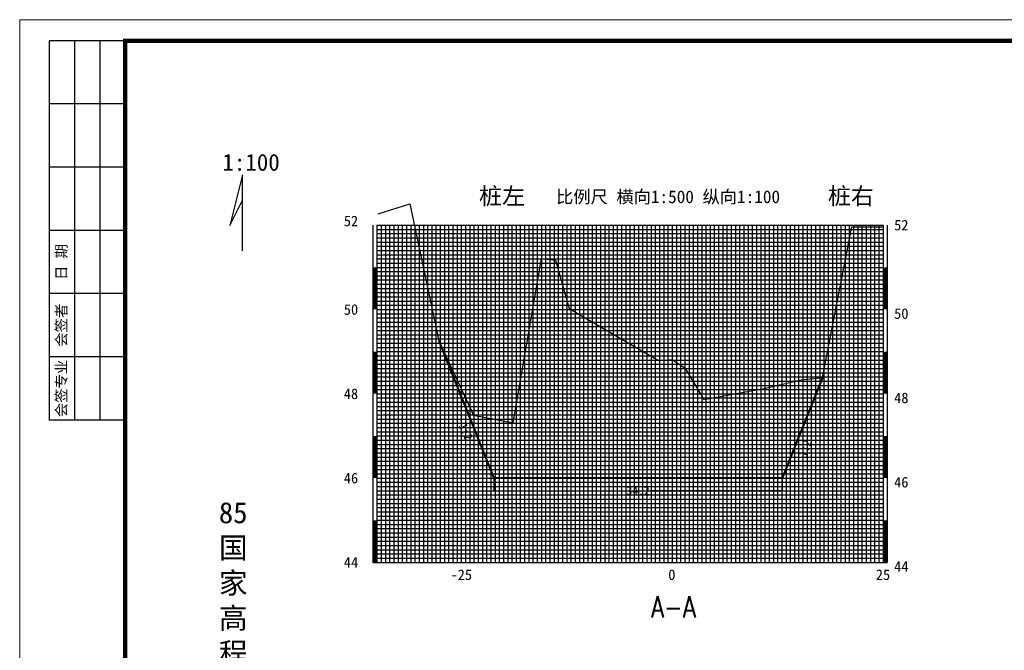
# Model space of a CAD drawing. Extents: x 555481 to 559434, y 3811529 to 3812446.
# Tile 9 of 37: x 555481 to 555715, y 3812296 to 3812446. Entities that reach past the tile are written whole.
import ezdxf
from ezdxf.enums import TextEntityAlignment as Align

# ---------------------------------------------------------------- set-up
doc = ezdxf.new("R2010")
doc.units = 0
doc.header["$LTSCALE"] = 0.5
doc.header["$PDSIZE"] = 0.2
doc.layers.get('0').update_dxf_attribs({"linetype": 'CONTINUOUS'})
doc.layers.get('Defpoints').update_dxf_attribs({"linetype": 'CONTINUOUS'})
for name, color, linetype in [('BGC', 7, 'CONTINUOUS'), ('DFG', 3, 'CONTINUOUS'), ('DMX', 1, 'CONTINUOUS'), ('XFG', 8, 'CONTINUOUS'), ('图副注记', 255, 'CONTINUOUS'), ('标注', 7, 'CONTINUOUS')]:
    doc.layers.add(name, color=color, linetype=linetype)
doc.layers.add('设计断面', color=4, linetype='CONTINUOUS', lineweight=40)
doc.styles.add('HT', font='simhei.ttf')
doc.styles.add('HZ', font='rs.shx', dxfattribs={"width": 0.8, "bigfont": 'hztxt.shx'})
doc.styles.get("Standard").update_dxf_attribs({"font": 'rs.shx', "bigfont": 'hztxt.shx'})
doc.styles.add('宋体', font='txt')
doc.dimstyles.get("Standard").update_dxf_attribs({"dimtxt": 0.18, "dimasz": 0.18, "dimexe": 0.18, "dimexo": 0.0625, "dimgap": 0.09, "dimtad": 0, "dimtih": 1, "dimtoh": 1, "dimdec": 4, "dimzin": 0, "dimdsep": 46, "dimtxsty": 'Standard', "dimcen": 0.09, "dimadec": 0, "dimazin": 0, "dimtfac": 1, "dimtdec": 4, "dimtofl": 0, "dimtmove": 0, "dimatfit": 3, "dimfxl": 0, "dimtolj": 1, "dimtzin": 0, "dimarcsym": 0})

# ---------------------------------------------------------------- blocks, each defined once
blk = doc.blocks.new('_ArchTick')
at = {"color": 0, "linetype": 'ByBlock', "const_width": 0.15}
blk.add_lwpolyline([(-0.5, -0.5), (0.5, 0.5)], dxfattribs=at)
blk = doc.blocks.new('*D19')
at = {"layer": 'Defpoints', "color": 0, "linetype": 'Continuous', "transparency": 16777216}
for p in [(555593.5880116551, 3812336.757535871), (555661.9367178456, 3812336.757535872), (555661.9367178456, 3812333.757535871)]:
    blk.add_point(p, dxfattribs=at)
at = {"layer": '标注', "color": 0, "linetype": 'Continuous', "lineweight": -2, "transparency": 16777216}
for p, q in [((555593.5880116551, 3812336.695035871), (555593.5880116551, 3812333.577535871)), ((555661.9367178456, 3812336.695035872), (555661.9367178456, 3812333.577535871)), ((555593.5880116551, 3812333.757535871), (555624.9852139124, 3812333.757535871)), ((555661.9367178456, 3812333.757535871), (555630.5395155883, 3812333.757535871))]:
    blk.add_line(p, q, dxfattribs=at)
at = {"layer": '标注', "color": 0, "linetype": 'Continuous', "lineweight": -2, "transparency": 16777216, "xscale": 0.5, "yscale": 0.5, "zscale": 0.5, "rotation": 180}
blk.add_blockref('_ArchTick', (555593.5880116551, 3812333.757535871), dxfattribs=at)
at = {"layer": '标注', "color": 0, "linetype": 'Continuous', "lineweight": -2, "transparency": 16777216, "xscale": 0.5, "yscale": 0.5, "zscale": 0.5}
blk.add_blockref('_ArchTick', (555661.9367178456, 3812333.757535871), dxfattribs=at)
at = {"layer": '标注', "color": 0, "linetype": 'Continuous', "transparency": 16777216, "insert": (555627.7623647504, 3812333.757535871), "char_height": 2, "attachment_point": 5, "style": '宋体'}
blk.add_mtext('\\A1;34.2', dxfattribs=at)
blk = doc.blocks.new('tk')
at = {"lineweight": 0}
for p, q in [((0, 0), (0, 2970)), ((0, 2970), (4200, 2970))]:
    blk.add_line(p, q, dxfattribs=at)
for p, q in [((250, 2920), (70, 2920)), ((70, 2920), (70, 2020)), ((130, 2920), (130, 2020)), ((190, 2920), (190, 2020)), ((250, 2770), (70, 2770)), ((250, 2620), (70, 2620)), ((250, 2470), (70, 2470)), ((250, 2320), (70, 2320)), ((250, 2170), (70, 2170)), ((250, 2020), (70, 2020))]:
    blk.add_line(p, q)
at = {"lineweight": 0, "const_width": 10}
blk.add_lwpolyline([(250, 2920), (4150, 2920), (4150, 50), (250, 50)], close=True, dxfattribs=at)
at = {"char_height": 25, "attachment_point": 5, "rotation": 90, "style": '宋体'}
for s, insert in [('日 期', (100, 2395)), ('会签者', (100, 2245)), ('会签专业', (100, 2095))]:
    blk.add_mtext(s, dxfattribs=dict(at, insert=insert))
blk = doc.blocks.new('tk1')
at = {"color": 0}
blk.add_blockref('tk', (0, 0), dxfattribs=at)

msp = doc.modelspace()

# ---------------------------------------------------------------- linework, layer by layer
at = {"layer": 'BGC', "linetype": 'Continuous'}
for p, q in [((555564.8389844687, 3812396.757535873), (555564.8389844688, 3812316.757535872)), ((555565.8389844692, 3812396.757535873), (555565.8389844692, 3812316.757535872)), ((555685.8389844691, 3812396.757535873), (555685.8389844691, 3812316.757535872)), ((555686.8389844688, 3812396.757535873), (555686.838984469, 3812316.757535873))]:
    msp.add_line(p, q, dxfattribs=at)
at = {"layer": 'BGC', "linetype": 'Continuous', "const_width": 1}
for points in [[(555565.3389844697, 3812376.757535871), (555565.3389844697, 3812386.757535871)], [(555686.3389844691, 3812376.75753587), (555686.3389844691, 3812386.757535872)], [(555565.3389844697, 3812356.75753587), (555565.3389844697, 3812366.75753587)], [(555686.3389844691, 3812356.757535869), (555686.3389844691, 3812366.757535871)], [(555565.3389844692, 3812336.75753587), (555565.3389844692, 3812346.75753587)], [(555686.3389844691, 3812336.757535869), (555686.3389844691, 3812346.757535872)], [(555565.3389844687, 3812316.757535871), (555565.3389844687, 3812326.757535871)], [(555686.3389844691, 3812316.757535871), (555686.3389844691, 3812326.757535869)]]:
    msp.add_lwpolyline(points, dxfattribs=at)
at = {"layer": 'DFG', "linetype": 'Continuous'}
for p, q in [((555565.8389844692, 3812396.757535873), (555685.8389844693, 3812396.757535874)), ((555575.8389844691, 3812396.757535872), (555575.8389844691, 3812316.757535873)), ((555585.8389844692, 3812396.757535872), (555585.838984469, 3812316.757535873)), ((555595.8389844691, 3812396.757535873), (555595.8389844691, 3812316.757535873)), ((555605.8389844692, 3812396.757535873), (555605.838984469, 3812316.757535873)), ((555615.8389844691, 3812396.757535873), (555615.8389844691, 3812316.757535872)), ((555625.8389844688, 3812396.757535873), (555625.838984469, 3812316.757535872)), ((555645.8389844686, 3812396.757535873), (555645.8389844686, 3812316.757535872)), ((555655.8389844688, 3812396.757535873), (555655.8389844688, 3812316.757535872)), ((555665.8389844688, 3812396.757535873), (555665.8389844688, 3812316.757535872)), ((555675.8389844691, 3812396.757535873), (555675.8389844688, 3812316.757535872)), ((555565.8389844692, 3812386.757535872), (555685.8389844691, 3812386.757535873)), ((555565.8389844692, 3812376.757535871), (555685.8389844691, 3812376.757535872)), ((555565.8389844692, 3812376.757535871), (555685.8389844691, 3812376.757535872)), ((555565.8389844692, 3812376.757535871), (555685.8389844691, 3812376.757535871)), ((555565.8389844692, 3812366.757535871), (555685.8389844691, 3812366.757535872)), ((555565.8389844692, 3812356.757535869), (555685.8389844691, 3812356.757535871)), ((555565.8389844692, 3812356.757535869), (555685.8389844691, 3812356.75753587)), ((555565.8389844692, 3812346.757535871), (555685.8389844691, 3812346.757535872)), ((555565.8389844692, 3812336.757535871), (555685.8389844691, 3812336.757535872)), ((555565.8389844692, 3812326.757535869), (555685.8389844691, 3812326.75753587)), ((555564.8389844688, 3812316.757535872), (555686.838984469, 3812316.757535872))]:
    msp.add_line(p, q, dxfattribs=at)
at = {"layer": 'DFG', "color": 2, "linetype": 'Continuous'}
msp.add_line((555635.8389844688, 3812396.757535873), (555635.8389844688, 3812316.757535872), dxfattribs=at)
at = {"layer": 'DMX', "linetype": 'Continuous', "flags": 128}
msp.add_lwpolyline([(555566.1496037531, 3812399.43753587), (555573.6121234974, 3812401.79753587), (555580.5520116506, 3812369.34753587), (555588.7278745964, 3812351.67753587), (555598.1260360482, 3812349.87753587), (555604.8899964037, 3812388.83753587), (555608.1612869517, 3812388.465719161), (555611.4019441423, 3812377.017535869), (555632.6376520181, 3812364.65753587), (555635.838984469, 3812364.85753587), (555638.8824706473, 3812362.88753587), (555643.3298810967, 3812355.39753587), (555657.5612736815, 3812357.99753587), (555666.3961758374, 3812360.05753587), (555671.4967178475, 3812360.65753587), (555678.4347468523, 3812396.34753587), (555685.8342429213, 3812396.34753587)], dxfattribs=at)
at = {"layer": 'XFG', "linetype": 'Continuous'}
for p, q in [((555566.8389844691, 3812396.757535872), (555566.8389844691, 3812316.757535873)), ((555567.8389844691, 3812396.757535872), (555567.8389844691, 3812316.757535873)), ((555568.8389844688, 3812396.757535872), (555568.8389844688, 3812316.757535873)), ((555569.8389844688, 3812396.757535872), (555569.838984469, 3812316.757535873)), ((555570.8389844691, 3812396.757535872), (555570.838984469, 3812316.757535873)), ((555571.8389844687, 3812396.757535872), (555571.838984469, 3812316.757535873)), ((555572.8389844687, 3812396.757535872), (555572.838984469, 3812316.757535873)), ((555573.8389844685, 3812396.757535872), (555573.8389844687, 3812316.757535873)), ((555574.8389844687, 3812396.757535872), (555574.838984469, 3812316.757535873)), ((555576.8389844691, 3812396.757535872), (555576.838984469, 3812316.757535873)), ((555577.8389844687, 3812396.757535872), (555577.838984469, 3812316.757535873)), ((555578.8389844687, 3812396.757535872), (555578.838984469, 3812316.757535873)), ((555579.8389844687, 3812396.757535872), (555579.838984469, 3812316.757535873)), ((555580.8389844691, 3812396.757535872), (555580.8389844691, 3812316.757535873)), ((555581.8389844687, 3812396.757535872), (555581.838984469, 3812316.757535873)), ((555582.8389844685, 3812396.757535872), (555582.8389844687, 3812316.757535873)), ((555583.8389844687, 3812396.757535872), (555583.838984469, 3812316.757535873)), ((555584.8389844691, 3812396.757535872), (555584.838984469, 3812316.757535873)), ((555586.8389844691, 3812396.757535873), (555586.8389844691, 3812316.757535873)), ((555587.8389844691, 3812396.757535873), (555587.838984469, 3812316.757535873)), ((555588.8389844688, 3812396.757535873), (555588.838984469, 3812316.757535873)), ((555589.8389844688, 3812396.757535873), (555589.8389844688, 3812316.757535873)), ((555590.8389844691, 3812396.757535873), (555590.838984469, 3812316.757535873)), ((555591.8389844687, 3812396.757535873), (555591.838984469, 3812316.757535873)), ((555592.8389844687, 3812396.757535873), (555592.838984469, 3812316.757535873)), ((555593.8389844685, 3812396.757535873), (555593.8389844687, 3812316.757535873)), ((555594.8389844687, 3812396.757535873), (555594.838984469, 3812316.757535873)), ((555596.8389844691, 3812396.757535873), (555596.838984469, 3812316.757535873)), ((555597.8389844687, 3812396.757535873), (555597.838984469, 3812316.757535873)), ((555598.8389844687, 3812396.757535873), (555598.838984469, 3812316.757535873)), ((555599.8389844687, 3812396.757535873), (555599.838984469, 3812316.757535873)), ((555600.8389844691, 3812396.757535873), (555600.838984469, 3812316.757535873)), ((555601.8389844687, 3812396.757535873), (555601.838984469, 3812316.757535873)), ((555602.8389844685, 3812396.757535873), (555602.8389844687, 3812316.757535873)), ((555603.8389844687, 3812396.757535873), (555603.838984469, 3812316.757535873)), ((555604.8389844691, 3812396.757535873), (555604.8389844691, 3812316.757535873)), ((555606.8389844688, 3812396.757535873), (555606.8389844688, 3812316.757535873)), ((555607.8389844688, 3812396.757535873), (555607.838984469, 3812316.757535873)), ((555608.8389844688, 3812396.757535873), (555608.838984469, 3812316.757535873)), ((555609.8389844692, 3812396.757535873), (555609.838984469, 3812316.757535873)), ((555610.8389844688, 3812396.757535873), (555610.838984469, 3812316.757535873)), ((555611.8389844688, 3812396.757535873), (555611.838984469, 3812316.757535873)), ((555612.8389844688, 3812396.757535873), (555612.838984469, 3812316.757535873)), ((555613.8389844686, 3812396.757535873), (555613.8389844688, 3812316.757535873)), ((555614.8389844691, 3812396.757535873), (555614.8389844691, 3812316.757535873)), ((555616.8389844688, 3812396.757535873), (555616.838984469, 3812316.757535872)), ((555617.8389844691, 3812396.757535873), (555617.838984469, 3812316.757535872)), ((555618.8389844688, 3812396.757535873), (555618.838984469, 3812316.757535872)), ((555619.8389844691, 3812396.757535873), (555619.838984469, 3812316.757535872)), ((555620.8389844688, 3812396.757535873), (555620.838984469, 3812316.757535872)), ((555621.8389844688, 3812396.757535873), (555621.838984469, 3812316.757535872)), ((555622.8389844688, 3812396.757535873), (555622.838984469, 3812316.757535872)), ((555623.8389844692, 3812396.757535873), (555623.8389844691, 3812316.757535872)), ((555624.8389844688, 3812396.757535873), (555624.838984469, 3812316.757535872)), ((555626.8389844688, 3812396.757535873), (555626.838984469, 3812316.757535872)), ((555627.8389844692, 3812396.757535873), (555627.838984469, 3812316.757535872)), ((555628.8389844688, 3812396.757535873), (555628.8389844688, 3812316.757535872)), ((555629.8389844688, 3812396.757535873), (555629.838984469, 3812316.757535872)), ((555630.8389844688, 3812396.757535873), (555630.8389844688, 3812316.757535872)), ((555631.8389844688, 3812396.757535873), (555631.8389844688, 3812316.757535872)), ((555632.8389844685, 3812396.757535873), (555632.8389844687, 3812316.757535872)), ((555633.8389844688, 3812396.757535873), (555633.8389844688, 3812316.757535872)), ((555634.8389844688, 3812396.757535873), (555634.838984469, 3812316.757535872)), ((555636.8389844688, 3812396.757535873), (555636.8389844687, 3812316.757535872)), ((555637.8389844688, 3812396.757535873), (555637.8389844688, 3812316.757535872)), ((555638.8389844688, 3812396.757535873), (555638.8389844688, 3812316.757535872)), ((555639.8389844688, 3812396.757535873), (555639.8389844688, 3812316.757535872)), ((555640.8389844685, 3812396.757535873), (555640.8389844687, 3812316.757535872)), ((555641.8389844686, 3812396.757535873), (555641.8389844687, 3812316.757535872)), ((555642.8389844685, 3812396.757535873), (555642.8389844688, 3812316.757535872)), ((555643.838984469, 3812396.757535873), (555643.8389844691, 3812316.757535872)), ((555644.8389844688, 3812396.757535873), (555644.8389844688, 3812316.757535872)), ((555646.8389844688, 3812396.757535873), (555646.8389844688, 3812316.757535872)), ((555647.8389844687, 3812396.757535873), (555647.8389844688, 3812316.757535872)), ((555648.8389844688, 3812396.757535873), (555648.8389844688, 3812316.757535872)), ((555649.8389844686, 3812396.757535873), (555649.8389844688, 3812316.757535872)), ((555650.8389844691, 3812396.757535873), (555650.8389844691, 3812316.757535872)), ((555651.8389844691, 3812396.757535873), (555651.8389844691, 3812316.757535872)), ((555652.8389844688, 3812396.757535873), (555652.8389844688, 3812316.757535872)), ((555653.8389844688, 3812396.757535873), (555653.8389844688, 3812316.757535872)), ((555654.8389844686, 3812396.757535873), (555654.8389844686, 3812316.757535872)), ((555656.838984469, 3812396.757535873), (555656.8389844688, 3812316.757535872)), ((555657.8389844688, 3812396.757535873), (555657.8389844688, 3812316.757535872)), ((555658.8389844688, 3812396.757535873), (555658.838984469, 3812316.757535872)), ((555659.8389844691, 3812396.757535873), (555659.8389844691, 3812316.757535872)), ((555660.8389844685, 3812396.757535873), (555660.8389844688, 3812316.757535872)), ((555661.8389844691, 3812396.757535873), (555661.8389844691, 3812316.757535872)), ((555662.8389844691, 3812396.757535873), (555662.8389844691, 3812316.757535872)), ((555663.8389844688, 3812396.757535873), (555663.8389844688, 3812316.757535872)), ((555664.8389844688, 3812396.757535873), (555664.8389844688, 3812316.757535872)), ((555666.8389844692, 3812396.757535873), (555666.8389844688, 3812316.757535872)), ((555667.8389844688, 3812396.757535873), (555667.8389844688, 3812316.757535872)), ((555668.8389844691, 3812396.757535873), (555668.8389844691, 3812316.757535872)), ((555669.8389844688, 3812396.757535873), (555669.8389844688, 3812316.757535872)), ((555670.8389844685, 3812396.757535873), (555670.8389844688, 3812316.757535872)), ((555671.8389844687, 3812396.757535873), (555671.8389844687, 3812316.757535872)), ((555672.8389844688, 3812396.757535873), (555672.8389844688, 3812316.757535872)), ((555673.8389844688, 3812396.757535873), (555673.8389844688, 3812316.757535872)), ((555674.8389844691, 3812396.757535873), (555674.8389844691, 3812316.757535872)), ((555676.8389844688, 3812396.757535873), (555676.8389844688, 3812316.757535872)), ((555677.8389844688, 3812396.757535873), (555677.8389844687, 3812316.757535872)), ((555678.8389844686, 3812396.757535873), (555678.8389844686, 3812316.757535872)), ((555679.8389844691, 3812396.757535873), (555679.8389844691, 3812316.757535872)), ((555680.838984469, 3812396.757535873), (555680.8389844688, 3812316.757535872)), ((555681.8389844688, 3812396.757535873), (555681.8389844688, 3812316.757535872)), ((555682.8389844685, 3812396.757535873), (555682.8389844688, 3812316.757535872)), ((555683.8389844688, 3812396.757535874), (555683.838984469, 3812316.757535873)), ((555684.8389844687, 3812396.757535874), (555684.8389844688, 3812316.757535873)), ((555565.8389844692, 3812395.75753587), (555685.8389844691, 3812395.757535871)), ((555565.8389844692, 3812394.757535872), (555685.8389844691, 3812394.757535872)), ((555565.8389844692, 3812393.75753587), (555685.8389844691, 3812393.757535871)), ((555565.8389844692, 3812392.75753587), (555685.8389844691, 3812392.757535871)), ((555565.8389844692, 3812391.757535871), (555685.8389844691, 3812391.75753587)), ((555565.8389844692, 3812390.757535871), (555685.8389844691, 3812390.75753587)), ((555565.8389844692, 3812389.75753587), (555685.8389844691, 3812389.75753587)), ((555565.8389844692, 3812388.757535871), (555685.8389844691, 3812388.757535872)), ((555565.8389844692, 3812387.75753587), (555685.8389844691, 3812387.75753587)), ((555565.8389844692, 3812385.75753587), (555685.8389844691, 3812385.75753587)), ((555565.8389844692, 3812385.75753587), (555685.8389844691, 3812385.75753587)), ((555565.8389844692, 3812384.757535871), (555685.8389844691, 3812384.757535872)), ((555565.8389844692, 3812383.757535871), (555685.8389844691, 3812383.757535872)), ((555565.8389844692, 3812382.757535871), (555685.8389844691, 3812382.757535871)), ((555565.8389844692, 3812381.75753587), (555685.8389844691, 3812381.75753587)), ((555565.8389844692, 3812380.75753587), (555685.8389844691, 3812380.757535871)), ((555565.8389844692, 3812379.75753587), (555685.8389844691, 3812379.757535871)), ((555565.8389844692, 3812378.757535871), (555685.8389844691, 3812378.75753587)), ((555565.8389844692, 3812377.75753587), (555685.8389844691, 3812377.75753587)), ((555565.8389844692, 3812375.757535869), (555685.8389844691, 3812375.75753587)), ((555565.8389844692, 3812374.757535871), (555685.8389844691, 3812374.757535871)), ((555565.8389844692, 3812373.757535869), (555685.8389844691, 3812373.75753587)), ((555565.8389844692, 3812372.757535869), (555685.8389844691, 3812372.75753587)), ((555565.8389844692, 3812371.757535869), (555685.8389844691, 3812371.757535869)), ((555565.8389844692, 3812370.757535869), (555685.8389844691, 3812370.757535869)), ((555565.8389844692, 3812369.757535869), (555685.8389844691, 3812369.757535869)), ((555565.8389844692, 3812368.75753587), (555685.8389844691, 3812368.757535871)), ((555565.8389844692, 3812367.757535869), (555685.8389844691, 3812367.757535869)), ((555565.8389844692, 3812365.757535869), (555685.8389844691, 3812365.757535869)), ((555565.8389844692, 3812365.757535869), (555685.8389844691, 3812365.757535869)), ((555565.8389844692, 3812364.75753587), (555685.8389844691, 3812364.757535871)), ((555565.8389844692, 3812363.75753587), (555685.8389844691, 3812363.757535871)), ((555565.8389844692, 3812362.75753587), (555685.8389844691, 3812362.75753587)), ((555565.8389844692, 3812361.757535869), (555685.8389844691, 3812361.757535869)), ((555565.8389844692, 3812360.757535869), (555685.8389844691, 3812360.75753587)), ((555565.8389844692, 3812359.757535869), (555685.8389844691, 3812359.75753587)), ((555565.8389844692, 3812358.757535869), (555685.8389844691, 3812358.757535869)), ((555565.8389844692, 3812357.757535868), (555685.8389844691, 3812357.757535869)), ((555565.8389844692, 3812355.757535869), (555685.8389844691, 3812355.75753587)), ((555565.8389844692, 3812354.757535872), (555685.8389844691, 3812354.757535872)), ((555565.8389844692, 3812353.75753587), (555685.8389844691, 3812353.757535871)), ((555565.8389844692, 3812352.757535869), (555685.8389844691, 3812352.75753587)), ((555565.8389844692, 3812351.757535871), (555685.8389844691, 3812351.757535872)), ((555565.8389844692, 3812350.757535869), (555685.8389844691, 3812350.75753587)), ((555565.8389844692, 3812349.75753587), (555685.8389844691, 3812349.757535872)), ((555565.8389844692, 3812348.75753587), (555685.8389844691, 3812348.757535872)), ((555565.8389844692, 3812347.75753587), (555685.8389844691, 3812347.757535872)), ((555565.8389844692, 3812345.757535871), (555685.8389844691, 3812345.757535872)), ((555565.8389844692, 3812345.757535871), (555685.8389844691, 3812345.757535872)), ((555565.8389844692, 3812344.757535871), (555685.8389844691, 3812344.757535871)), ((555565.8389844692, 3812343.757535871), (555685.8389844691, 3812343.757535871)), ((555565.8389844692, 3812342.757535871), (555685.8389844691, 3812342.757535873)), ((555565.8389844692, 3812341.757535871), (555685.8389844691, 3812341.757535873)), ((555565.8389844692, 3812340.757535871), (555685.8389844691, 3812340.757535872)), ((555565.8389844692, 3812339.757535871), (555685.8389844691, 3812339.757535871)), ((555565.8389844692, 3812338.757535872), (555685.8389844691, 3812338.757535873)), ((555565.8389844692, 3812337.757535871), (555685.8389844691, 3812337.757535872)), ((555565.8389844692, 3812335.757535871), (555685.8389844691, 3812335.757535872)), ((555565.8389844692, 3812334.757535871), (555685.8389844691, 3812334.757535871)), ((555565.8389844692, 3812333.757535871), (555685.8389844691, 3812333.757535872)), ((555565.8389844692, 3812332.757535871), (555685.8389844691, 3812332.757535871)), ((555565.8389844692, 3812331.757535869), (555685.8389844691, 3812331.757535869)), ((555565.8389844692, 3812330.757535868), (555685.8389844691, 3812330.75753587)), ((555565.8389844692, 3812329.75753587), (555685.8389844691, 3812329.75753587)), ((555565.8389844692, 3812328.757535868), (555685.8389844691, 3812328.75753587)), ((555565.8389844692, 3812327.757535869), (555685.8389844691, 3812327.75753587)), ((555565.8389844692, 3812325.757535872), (555685.8389844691, 3812325.757535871)), ((555565.8389844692, 3812324.75753587), (555685.8389844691, 3812324.75753587)), ((555565.8389844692, 3812323.757535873), (555685.8389844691, 3812323.757535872)), ((555565.8389844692, 3812322.757535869), (555685.8389844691, 3812322.75753587)), ((555565.8389844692, 3812321.757535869), (555685.8389844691, 3812321.75753587)), ((555565.8389844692, 3812320.75753587), (555685.8389844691, 3812320.75753587)), ((555565.8389844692, 3812319.757535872), (555685.8389844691, 3812319.757535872)), ((555565.8389844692, 3812318.757535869), (555685.8389844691, 3812318.757535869)), ((555565.8389844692, 3812317.75753587), (555685.8389844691, 3812317.75753587))]:
    msp.add_line(p, q, dxfattribs=at)
at = {"layer": '图副注记', "color": 7}
msp.add_lwpolyline([(555533.9946998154, 3812390.673829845), (555533.9946998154, 3812408.673829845), (555530.9946998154, 3812396.673829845), (555533.9946998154, 3812402.673829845)], dxfattribs=at)
at = {"layer": '设计断面', "linetype": 'Continuous'}
for p, q in [((555580.5520116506, 3812369.34753587), (555593.5880116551, 3812336.757535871)), ((555671.4967178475, 3812360.65753587), (555661.9367178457, 3812336.757535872)), ((555661.9367178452, 3812336.757535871), (555593.5880116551, 3812336.757535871))]:
    msp.add_line(p, q, dxfattribs=at)

# ---------------------------------------------------------------- block references
at = {"linetype": 'Continuous', "xscale": 0.1, "yscale": 0.1, "zscale": 0.1}
msp.add_blockref('tk1', (555481.1259890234, 3812148.516759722), dxfattribs=at)

# ---------------------------------------------------------------- texts
at = {"linetype": 'Continuous', "style": 'HZ', "width": 0.8}
msp.add_text('A-A', height=5, dxfattribs=at).set_placement((555630.8209974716, 3812303.701777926))
at = {"layer": 'BGC', "linetype": 'Continuous', "style": 'HT'}
msp.add_text('比例尺 横向1:500 纵向1:100', height=3, dxfattribs=at).set_placement((555634.8649414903, 3812403.546604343), align=Align.MIDDLE)
for s, p in [('52', (555557.9866783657, 3812397.757535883)), ('52', (555688.4821032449, 3812396.786359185)), ('50', (555557.9866783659, 3812376.757535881)), ('50', (555688.482103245, 3812375.786359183)), ('48', (555557.9866783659, 3812356.757535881)), ('48', (555688.482103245, 3812355.786359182)), ('46', (555557.9866783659, 3812336.75753588)), ('46', (555688.482103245, 3812335.786359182)), ('44', (555557.9866783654, 3812316.757535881)), ('44', (555688.4821032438, 3812315.786359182))]:
    msp.add_text(s, height=2.5, dxfattribs=at).set_placement(p, align=Align.MIDDLE_LEFT)
at = {"layer": 'BGC', "linetype": 'Continuous', "style": '宋体'}
for rotation, p in [(293.4810482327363, (555585.4612296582, 3812347.1444374)), (73.00917669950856, (555668.8892550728, 3812343.325545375))]:
    msp.add_text('1:2', height=2, rotation=rotation, dxfattribs=at).set_placement(p, align=Align.BOTTOM_CENTER)
at = {"layer": 'BGC', "linetype": 'Continuous', "style": 'HT'}
for s, p in [('-25', (555585.8389844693, 3812311.834738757)), ('0', (555635.7715730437, 3812311.834738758)), ('25', (555685.8389844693, 3812311.834738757))]:
    msp.add_text(s, height=2.5, dxfattribs=at).set_placement(p, align=Align.BOTTOM_CENTER)
at = {"layer": '图副注记', "color": 7, "style": '宋体'}
msp.add_text('1:100', height=4, dxfattribs=at).set_placement((555535.9946998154, 3812411.673829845), align=Align.MIDDLE_CENTER)
for s, p in [('桩左', (555600.9633756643, 3812400.484391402)), ('桩右', (555683.6747016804, 3812400.484391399))]:
    msp.add_text(s, height=4, dxfattribs=at).set_placement(p, align=Align.BOTTOM_RIGHT)
at = {"layer": '图副注记', "color": 7, "insert": (555531.7591865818, 3812331.04882915), "char_height": 5, "width": 10.72581223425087, "attachment_point": 2, "style": '宋体'}
msp.add_mtext('85\\P国家高程基准', dxfattribs=at)

# ---------------------------------------------------------------- dimensions: what is measured, and where the dimension line sits
at = {"layer": '标注', "linetype": 'Continuous'}
dim = msp.add_linear_dim(base=(555661.9367178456, 3812333.757535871), p1=(555593.5880116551, 3812336.757535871), p2=(555661.9367178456, 3812336.757535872), text='34.2', dimstyle='Standard', override={"dimtxt": 2, "dimasz": 0.5, "dimtxsty": '宋体', "dimblk1": 'ArchTick', "dimblk2": 'ArchTick', "dimsah": 1}, dxfattribs=at)
dim.commit()
dim.dimension.update_dxf_attribs({"geometry": '*D19', "text_midpoint": (555627.7623647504, 3812333.757535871), "dimtype": 160})

doc.saveas('drawing.dxf')
